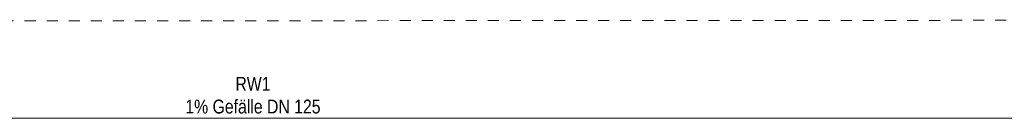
# Model space of a CAD drawing. Header units: metres. Extents: x -89 to 754, y -195 to 69.
# Tile 175 of 211: x 22.912 to 31.839, y 3.622 to 4.512. Entities that reach past the tile are written whole.
import ezdxf

# ---------------------------------------------------------------- set-up
doc = ezdxf.new("R2010")
doc.units = ezdxf.units.M
doc.header["$MEASUREMENT"] = 0
doc.linetypes.add('Strichlinie_ eng', pattern=[0.115, 0.075, -0.04])
doc.layers.add('30 Dach', color=7, linetype='Continuous')
doc.layers.add('70 Entwässerung_Regenwasser', color=7, linetype='Continuous')
doc.styles.add('ERSTELLTER_STIL_3', font='ARIALN.TTF')
doc.linetypes.add('Schmutzwasserleitung', pattern='A,0,[3,995_ARC_230 ERW_GR_EG_2607291.Shx,S=0.00784,R=0,X=0,Y=0],-0.987778,0', length=0.987778)

msp = doc.modelspace()

# ---------------------------------------------------------------- linework, layer by layer
at = {"layer": '30 Dach', "color": 7, "linetype": 'Strichlinie_ eng', "lineweight": 9}
msp.add_line((40.0571, 4.5119), (8.6497, 4.4934), dxfattribs=at)
at = {"layer": '70 Entwässerung_Regenwasser', "color": 140, "linetype": 'Schmutzwasserleitung', "lineweight": 18, "true_color": 0x00a8ff}
msp.add_line((10.3905, 3.6224), (39.3527, 3.6224), dxfattribs=at)

# ---------------------------------------------------------------- texts
at = {"layer": '70 Entwässerung_Regenwasser', "color": 140, "linetype": 'Continuous', "lineweight": 18, "true_color": 0x00a8ff, "insert": (25.0268, 3.9956), "char_height": 0.125, "attachment_point": 2, "line_spacing_factor": 0.984615, "style": 'ERSTELLTER_STIL_3'}
msp.add_mtext('\\A1;{\\pqc;\\fArial Narrow|b0|i0|c0|p0;\\W1.000000;RW1^I\\P\\pqc;\\fArial Narrow|b0|i0|c0|p0;\\W1.000000;1% Gefälle\\fArial Narrow|b0|i0|c0|p0;\\W1.000000; \\fArial Narrow|b0|i0|c0|p0;\\W1.000000;DN 125}', dxfattribs=at)

doc.saveas('drawing.dxf')
